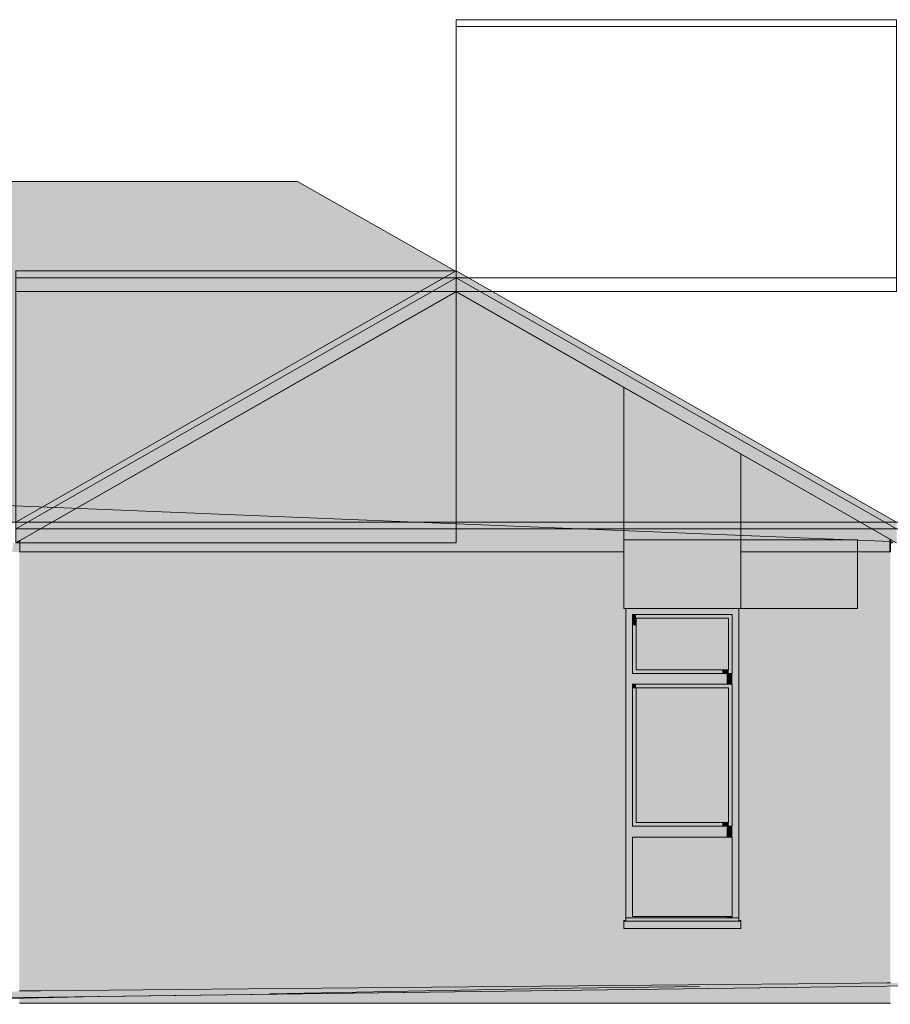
# Model space of a CAD drawing. Header units: metres. Extents: x 0 to 0.84, y 0 to 0.297.
# Tile 54 of 59: x 0.738 to 0.753, y 0.238 to 0.255. Entities that reach past the tile are written whole.
import ezdxf

# ---------------------------------------------------------------- set-up
doc = ezdxf.new("R2010")
doc.units = ezdxf.units.M
doc.header["$XCLIPFRAME"] = 2
doc.layers.add('Standard', color=7, linetype='Continuous', lineweight=25)
picture_1 = doc.add_image_def('image5.jpg', size_in_pixel=(1024, 1024))
picture_2 = doc.add_image_def('image6.png', size_in_pixel=(413, 51))

msp = doc.modelspace()

# ---------------------------------------------------------------- hatches: boundary and pattern name
at = {"layer": 'Standard', "linetype": 'Continuous', "lineweight": 13, "transparency": 33554687}
for points in [[(0.701758, 0.249318), (0.714153, 0.249307), (0.714153, 0.249267), (0.714153, 0.249244), (0.714153, 0.249233), (0.714151, 0.248115), (0.717033, 0.248115), (0.717033, 0.247995), (0.717016, 0.247995), (0.717016, 0.246915), (0.717016, 0.24637), (0.738164, 0.24637), (0.745471, 0.250538), (0.742846, 0.252032), (0.701762, 0.252038)], [(0.738164, 0.246255), (0.745484, 0.25043), (0.745484, 0.250545), (0.738164, 0.24637)], [(0.738164, 0.246025), (0.745484, 0.2502), (0.745484, 0.25043), (0.738164, 0.246255)], [(0.745484, 0.25043), (0.752804, 0.246255), (0.752804, 0.24637), (0.745484, 0.250545)], [(0.745484, 0.2502), (0.752804, 0.246025), (0.752804, 0.246255), (0.745484, 0.25043)], [(0.738166, 0.246025), (0.738233, 0.246063), (0.738233, 0.246064), (0.738253, 0.246075), (0.745484, 0.250199), (0.745484, 0.2502), (0.738164, 0.246025)], [(0.752747, 0.246026), (0.752748, 0.246025), (0.752749, 0.246025), (0.752804, 0.246025), (0.745484, 0.2502), (0.745484, 0.250199), (0.748273, 0.248608), (0.748273, 0.248609), (0.750213, 0.247502), (0.752693, 0.246087), (0.752698, 0.246075), (0.752709, 0.246046), (0.752709, 0.246046), (0.752739, 0.246029), (0.752738, 0.24603), (0.75274, 0.24603), (0.75274, 0.246029), (0.75274, 0.246029), (0.752741, 0.246029), (0.752741, 0.246029), (0.752742, 0.246028), (0.752743, 0.246028), (0.752744, 0.246027), (0.752745, 0.246027), (0.752746, 0.246026)], [(0.750213, 0.246075), (0.750213, 0.247502), (0.748273, 0.248609), (0.748273, 0.246075)], [(0.750213, 0.247502), (0.748273, 0.248609), (0.748273, 0.248132), (0.750213, 0.247033)], [(0.750213, 0.247502), (0.750213, 0.247033), (0.750213, 0.247011)], [(0.750213, 0.245875), (0.750213, 0.246075), (0.748273, 0.246075), (0.748273, 0.245875)], [(0.750213, 0.244935), (0.750213, 0.245875), (0.748273, 0.245875), (0.748273, 0.244935)], [(0.750213, 0.245875), (0.750213, 0.244935), (0.750213, 0.244945)], [(0.748413, 0.244935), (0.748303, 0.244935), (0.748303, 0.244723), (0.748413, 0.244723)], [(0.748303, 0.244935), (0.748303, 0.244935), (0.748303, 0.244928), (0.748303, 0.244925), (0.748303, 0.244723)], [(0.748473, 0.244835), (0.748413, 0.244835), (0.748413, 0.244652), (0.748473, 0.244652)], [(0.750013, 0.243915), (0.750013, 0.244775), (0.748473, 0.244775), (0.748473, 0.244617), (0.749854, 0.244617), (0.749871, 0.244617), (0.749871, 0.243915)], [(0.748473, 0.244775), (0.748473, 0.244652), (0.748473, 0.244617)], [(0.750013, 0.243915), (0.749907, 0.243915), (0.749907, 0.243855), (0.750013, 0.243855)], [(0.750073, 0.243675), (0.750073, 0.243855), (0.749978, 0.243855), (0.749978, 0.243675)], [(0.748473, 0.243675), (0.748413, 0.243675), (0.748413, 0.243604), (0.748473, 0.243604)], [(0.750013, 0.241375), (0.750013, 0.243615), (0.748473, 0.243615), (0.748473, 0.243569), (0.749871, 0.243569), (0.749871, 0.241375)], [(0.748473, 0.243615), (0.748473, 0.243604), (0.748473, 0.243569)], [(0.750013, 0.241375), (0.749907, 0.241375), (0.749907, 0.241315), (0.750013, 0.241315)], [(0.750073, 0.241135), (0.750073, 0.241315), (0.749978, 0.241315), (0.749978, 0.241135)], [(0.750073, 0.239815), (0.750073, 0.241135), (0.748413, 0.241135), (0.748413, 0.241085), (0.749928, 0.241085), (0.749928, 0.239815)], [(0.750073, 0.239815), (0.749978, 0.239815), (0.749978, 0.239792), (0.750073, 0.239792)], [(0.750183, 0.239748), (0.750183, 0.239792), (0.750073, 0.239792), (0.749978, 0.239792)], [(0.739533, 0.238483), (0.738223, 0.238456), (0.738223, 0.238375), (0.752703, 0.238375), (0.752703, 0.238656)]]:
    msp.add_hatch(color=7, dxfattribs=at).paths.add_polyline_path(points)
at = {"layer": 'Standard', "linetype": 'Continuous', "lineweight": 13, "true_color": 0xf3f3f3, "transparency": 33554687}
h = msp.add_hatch(color=7, dxfattribs=at)
h.paths.add_polyline_path([(0.752693, 0.246075), (0.752693, 0.246087), (0.750213, 0.247502), (0.750213, 0.246075)])
h.paths.add_polyline_path([(0.745484, 0.250199), (0.738253, 0.246075), (0.748273, 0.246075), (0.748273, 0.248608)])
at = {"layer": 'Standard', "linetype": 'Continuous', "lineweight": 13, "transparency": 33554687}
h = msp.add_hatch(color=7, dxfattribs=at)
h.paths.add_polyline_path([(0.752693, 0.246075), (0.752693, 0.246087), (0.750213, 0.247502), (0.750213, 0.247011), (0.751864, 0.246075)])
h.paths.add_polyline_path([(0.745484, 0.250199), (0.738253, 0.246075), (0.738509, 0.246075), (0.745159, 0.249875), (0.748259, 0.248118), (0.748259, 0.246075), (0.748273, 0.246075), (0.748273, 0.248608)])
at = {"layer": 'Standard', "linetype": 'Continuous', "lineweight": 13, "true_color": 0xf3f3f3, "transparency": 33554687}
h = msp.add_hatch(color=7, dxfattribs=at)
h.paths.add_polyline_path([(0.738166, 0.246025), (0.738164, 0.246025), (0.738124, 0.246025), (0.738119, 0.24599), (0.738111, 0.24594), (0.738104, 0.24589), (0.738104, 0.245875), (0.738233, 0.245875), (0.738233, 0.246063)])
h.paths.add_polyline_path([(0.717016, 0.246025), (0.717016, 0.245875), (0.737904, 0.245875), (0.737904, 0.24589), (0.737896, 0.24594), (0.737889, 0.24599), (0.737884, 0.246025)])
at = {"layer": 'Standard', "linetype": 'Continuous', "lineweight": 13, "transparency": 33554687}
h = msp.add_hatch(color=7, dxfattribs=at)
h.paths.add_polyline_path([(0.738166, 0.246025), (0.738164, 0.246025), (0.738124, 0.246025), (0.738119, 0.24599), (0.738111, 0.24594), (0.738104, 0.24589), (0.738104, 0.245875), (0.738233, 0.245875), (0.738233, 0.246063)])
h.paths.add_polyline_path([(0.717016, 0.246025), (0.717016, 0.245959), (0.737551, 0.245965), (0.737462, 0.245875), (0.737904, 0.245875), (0.737904, 0.24589), (0.737896, 0.24594), (0.737889, 0.24599), (0.737884, 0.246025)])
at = {"layer": 'Standard', "linetype": 'Continuous', "lineweight": 13, "true_color": 0xf3f3f3, "transparency": 33554687}
h = msp.add_hatch(color=7, dxfattribs=at)
h.paths.add_polyline_path([(0.752693, 0.245875), (0.752693, 0.246075), (0.750213, 0.246075), (0.750213, 0.245875)])
h.paths.add_polyline_path([(0.738253, 0.246075), (0.738233, 0.246064), (0.738233, 0.245875), (0.748273, 0.245875), (0.748273, 0.246075)])
at = {"layer": 'Standard', "linetype": 'Continuous', "lineweight": 13, "transparency": 33554687}
h = msp.add_hatch(color=7, dxfattribs=at)
h.paths.add_polyline_path([(0.752693, 0.245875), (0.752693, 0.246075), (0.751864, 0.246075), (0.752216, 0.245875)])
h.paths.add_polyline_path([(0.738253, 0.246075), (0.738233, 0.246064), (0.738233, 0.245917), (0.738509, 0.246075)])
h.paths.add_polyline_path([(0.748273, 0.245875), (0.748273, 0.246075), (0.748259, 0.246075), (0.748259, 0.246061), (0.748259, 0.245875)])
at = {"layer": 'Standard', "linetype": 'Continuous', "lineweight": 13, "true_color": 0xd8d8d8, "transparency": 33554687}
for points in [[(0.752693, 0.246075), (0.752698, 0.246075), (0.752693, 0.246087)], [(0.752709, 0.245875), (0.752709, 0.246046), (0.752698, 0.246075), (0.752693, 0.246075), (0.752693, 0.245875)]]:
    msp.add_hatch(color=254, dxfattribs=at).paths.add_polyline_path(points)
at = {"layer": 'Standard', "linetype": 'Continuous', "lineweight": 13, "true_color": 0xf3f3f3, "transparency": 33554687}
msp.add_hatch(color=7, dxfattribs=at).paths.add_polyline_path([(0.752703, 0.239275), (0.752703, 0.245875), (0.750213, 0.245875), (0.750213, 0.244945), (0.750213, 0.244935), (0.750183, 0.244935), (0.750183, 0.239748), (0.750213, 0.239748), (0.750213, 0.239675), (0.750213, 0.239615), (0.748273, 0.239615), (0.748273, 0.239735), (0.748273, 0.239748), (0.748303, 0.239748), (0.748303, 0.244935), (0.748273, 0.244935), (0.748273, 0.245875), (0.738223, 0.245875), (0.738223, 0.239275)])
at = {"layer": 'Standard', "linetype": 'Continuous', "lineweight": 13, "transparency": 33554687}
h = msp.add_hatch(color=7, dxfattribs=at)
h.paths.add_polyline_path([(0.752703, 0.245875), (0.752236, 0.245875), (0.752503, 0.245724), (0.752615, 0.245836), (0.752703, 0.245836)])
h.paths.add_polyline_path([(0.750183, 0.244935), (0.750183, 0.244928), (0.750206, 0.244928), (0.750209, 0.244935)])
h.paths.add_polyline_path([(0.748273, 0.239615), (0.748273, 0.239735), (0.748273, 0.239748), (0.748209, 0.239671), (0.748209, 0.239551), (0.750149, 0.239551), (0.750191, 0.239594), (0.750191, 0.239615)])
h.paths.add_polyline_path([(0.748303, 0.244935), (0.748273, 0.244935), (0.748273, 0.245875), (0.748266, 0.245875), (0.748266, 0.245868), (0.748266, 0.244928), (0.748303, 0.244928)])
at = {"layer": 'Standard', "linetype": 'Continuous', "lineweight": 13, "true_color": 0x1e5d86, "transparency": 33554687}
for points in [[(0.748303, 0.239792), (0.748413, 0.239792), (0.748413, 0.244935), (0.748303, 0.244935)], [(0.748413, 0.243855), (0.748473, 0.243855), (0.748473, 0.244835), (0.748413, 0.244835)], [(0.750073, 0.243675), (0.750073, 0.243855), (0.748413, 0.243855), (0.748413, 0.243675)], [(0.750013, 0.243915), (0.748473, 0.243915), (0.748473, 0.243855), (0.750013, 0.243855)], [(0.748413, 0.241315), (0.748473, 0.241315), (0.748473, 0.243675), (0.748413, 0.243675)], [(0.750073, 0.241135), (0.750073, 0.241315), (0.748413, 0.241315), (0.748413, 0.241135)], [(0.750013, 0.241375), (0.748473, 0.241375), (0.748473, 0.241315), (0.750013, 0.241315)], [(0.748413, 0.239815), (0.750073, 0.239815), (0.750073, 0.241135), (0.748413, 0.241135)], [(0.750073, 0.239815), (0.748413, 0.239815), (0.748413, 0.239792), (0.750073, 0.239792)], [(0.750213, 0.239615), (0.750213, 0.239735), (0.748273, 0.239735), (0.748273, 0.239615)]]:
    msp.add_hatch(color=146, dxfattribs=at).paths.add_polyline_path(points)
at = {"layer": 'Standard', "linetype": 'Continuous', "lineweight": 13, "true_color": 0xebebeb, "transparency": 33554687}
msp.add_hatch(color=7, dxfattribs=at).paths.add_polyline_path([(0.748303, 0.239748), (0.748303, 0.239792), (0.748303, 0.244935), (0.748303, 0.244935)])
at = {"layer": 'Standard', "linetype": 'Continuous', "lineweight": 13, "true_color": 0x1b5277, "transparency": 33554687}
for points in [[(0.750073, 0.244835), (0.750073, 0.244935), (0.748413, 0.244935), (0.748413, 0.244835)], [(0.750013, 0.244775), (0.750013, 0.244835), (0.748473, 0.244835), (0.748473, 0.244775)], [(0.750013, 0.243855), (0.750073, 0.243855), (0.750073, 0.244835), (0.750013, 0.244835)], [(0.750073, 0.239792), (0.750183, 0.239792), (0.750183, 0.244935), (0.750073, 0.244935)], [(0.750013, 0.243615), (0.750013, 0.243675), (0.748473, 0.243675), (0.748473, 0.243615)], [(0.750013, 0.241315), (0.750073, 0.241315), (0.750073, 0.243675), (0.750013, 0.243675)]]:
    msp.add_hatch(color=146, dxfattribs=at).paths.add_polyline_path(points)
at = {"layer": 'Standard', "linetype": 'Continuous', "lineweight": 13, "true_color": 0x1e5a82, "transparency": 33554687}
h = msp.add_hatch(color=146, dxfattribs=at)
h.paths.add_polyline_path([(0.748413, 0.243855), (0.748413, 0.243855), (0.748413, 0.244835), (0.748413, 0.244835)])
h.paths.add_polyline_path([(0.748413, 0.241315), (0.748413, 0.241315), (0.748413, 0.243675), (0.748413, 0.243675)])
at = {"layer": 'Standard', "linetype": 'Continuous', "lineweight": 13, "transparency": 33554687}
h = msp.add_hatch(color=7, dxfattribs=at)
h.paths.add_polyline_path([(0.748413, 0.244835), (0.748413, 0.244835), (0.748413, 0.244723), (0.748413, 0.244652)])
h.paths.add_polyline_path([(0.748413, 0.243675), (0.748413, 0.243675), (0.748413, 0.243604)])
at = {"layer": 'Standard', "linetype": 'Continuous', "lineweight": 13, "true_color": 0xd3e9f2, "transparency": 33554687}
for points in [[(0.748473, 0.243915), (0.750013, 0.243915), (0.750013, 0.244775), (0.748473, 0.244775)], [(0.748473, 0.241375), (0.750013, 0.241375), (0.750013, 0.243615), (0.748473, 0.243615)]]:
    msp.add_hatch(color=254, dxfattribs=at).paths.add_polyline_path(points)
at = {"layer": 'Standard', "linetype": 'Continuous', "lineweight": 13, "true_color": 0x1e5b84, "transparency": 33554687}
msp.add_hatch(color=146, dxfattribs=at).paths.add_polyline_path([(0.750213, 0.239735), (0.750213, 0.239748), (0.750183, 0.239748), (0.750183, 0.239792), (0.750073, 0.239792), (0.748413, 0.239792), (0.748303, 0.239792), (0.748303, 0.239748), (0.748273, 0.239748), (0.748273, 0.239735)])
at = {"layer": 'Standard', "linetype": 'Continuous', "lineweight": 13, "true_color": 0x1e5a82, "transparency": 33554687}
msp.add_hatch(color=146, dxfattribs=at).paths.add_polyline_path([(0.750213, 0.239735), (0.750213, 0.239615), (0.750213, 0.239675), (0.750213, 0.239748)])
at = {"layer": 'Standard', "linetype": 'Continuous', "lineweight": 13, "true_color": 0x1e5d86, "transparency": 33554687}
h = msp.add_hatch(color=146, dxfattribs=at)
h.paths.add_polyline_path([(0.752703, 0.239275), (0.738223, 0.239275), (0.738223, 0.238577), (0.738224, 0.238577), (0.738284, 0.238578), (0.738577, 0.23858), (0.741424, 0.238608), (0.751779, 0.238703), (0.752644, 0.238713), (0.752703, 0.238714), (0.752703, 0.238714)])
h.paths.add_polyline_path([(0.739533, 0.238483), (0.738223, 0.238456), (0.738223, 0.238375), (0.752703, 0.238375), (0.752703, 0.238656)])
at = {"layer": 'Standard', "linetype": 'Continuous', "lineweight": 13, "true_color": 0xaaaaaa, "transparency": 33554687}
for points in [[(0.739533, 0.238483), (0.759479, 0.238744), (0.729567, 0.238355), (0.729567, 0.238355)], [(0.735074, 0.238397), (0.739533, 0.238483), (0.729567, 0.238355), (0.729572, 0.238355)], [(0.735074, 0.238397), (0.738041, 0.238452), (0.739533, 0.238483)]]:
    msp.add_hatch(color=253, dxfattribs=at).paths.add_polyline_path(points)
at = {"layer": 'Standard', "linetype": 'Continuous', "lineweight": 13, "true_color": 0x474747, "transparency": 33554687}
for points in [[(0.739533, 0.238483), (0.759479, 0.238744), (0.729567, 0.238355), (0.729567, 0.238355)], [(0.735074, 0.238397), (0.739533, 0.238483), (0.729567, 0.238355), (0.729572, 0.238355)], [(0.735074, 0.238397), (0.738041, 0.238452), (0.739533, 0.238483)]]:
    msp.add_hatch(color=49, dxfattribs=at).paths.add_polyline_path(points)
at = {"layer": 'Standard', "linetype": 'Continuous', "lineweight": 13, "true_color": 0xbababa, "transparency": 33554687}
for points in [[(0.749503, 0.238677), (0.741424, 0.238608), (0.738577, 0.23858), (0.739509, 0.23858)], [(0.749503, 0.238677), (0.739509, 0.23858), (0.740969, 0.238549)], [(0.749503, 0.238677), (0.751779, 0.238703), (0.741424, 0.238608)], [(0.737454, 0.238473), (0.739329, 0.238482), (0.739491, 0.238484), (0.738284, 0.238578), (0.738224, 0.238577)], [(0.739509, 0.23858), (0.738577, 0.23858), (0.738284, 0.238578), (0.739491, 0.238484), (0.739508, 0.238484)], [(0.740969, 0.238549), (0.739509, 0.23858), (0.739508, 0.238484), (0.739554, 0.238485)]]:
    msp.add_hatch(color=9, dxfattribs=at).paths.add_polyline_path(points)
at = {"layer": 'Standard', "linetype": 'Continuous', "lineweight": 13, "true_color": 0x4e4e4e, "transparency": 33554687}
for points in [[(0.749503, 0.238677), (0.741424, 0.238608), (0.738577, 0.23858), (0.739509, 0.23858)], [(0.749503, 0.238677), (0.739509, 0.23858), (0.740969, 0.238549)], [(0.749503, 0.238677), (0.751779, 0.238703), (0.741424, 0.238608)], [(0.737454, 0.238473), (0.739329, 0.238482), (0.739491, 0.238484), (0.738284, 0.238578), (0.738224, 0.238577)], [(0.739509, 0.23858), (0.738577, 0.23858), (0.738284, 0.238578), (0.739491, 0.238484), (0.739508, 0.238484)], [(0.740969, 0.238549), (0.739509, 0.23858), (0.739508, 0.238484), (0.739554, 0.238485)]]:
    msp.add_hatch(color=251, dxfattribs=at).paths.add_polyline_path(points)
at = {"layer": 'Standard', "linetype": 'Continuous', "lineweight": 13, "true_color": 0xb8b8b8, "transparency": 33554687}
for points in [[(0.749848, 0.238653), (0.742382, 0.23853), (0.740044, 0.238491), (0.740063, 0.238492)], [(0.749848, 0.238653), (0.749527, 0.238652), (0.746997, 0.238619)], [(0.749527, 0.238652), (0.749503, 0.238677), (0.747684, 0.238628)], [(0.749503, 0.238677), (0.749527, 0.238652), (0.752644, 0.238713), (0.751779, 0.238703)], [(0.753746, 0.238714), (0.749527, 0.238652), (0.752735, 0.238694)], [(0.752735, 0.238694), (0.749527, 0.238652), (0.749848, 0.238653)], [(0.759479, 0.238744), (0.752735, 0.238694), (0.749848, 0.238653)], [(0.742382, 0.23853), (0.739508, 0.238483), (0.739533, 0.238483)], [(0.742382, 0.23853), (0.740969, 0.238549), (0.739554, 0.238485), (0.739945, 0.23849)]]:
    msp.add_hatch(color=9, dxfattribs=at).paths.add_polyline_path(points)
at = {"layer": 'Standard', "linetype": 'Continuous', "lineweight": 13, "true_color": 0x4d4d4d, "transparency": 33554687}
for points in [[(0.749848, 0.238653), (0.742382, 0.23853), (0.740044, 0.238491), (0.740063, 0.238492)], [(0.759479, 0.238744), (0.749848, 0.238653), (0.740063, 0.238492)], [(0.749503, 0.238677), (0.740969, 0.238549), (0.746846, 0.238616), (0.746997, 0.238619), (0.747684, 0.238628)], [(0.740969, 0.238549), (0.742382, 0.23853), (0.746846, 0.238616)], [(0.749848, 0.238653), (0.746997, 0.238619), (0.742382, 0.23853)], [(0.749848, 0.238653), (0.749527, 0.238652), (0.746997, 0.238619)], [(0.749527, 0.238652), (0.749503, 0.238677), (0.747684, 0.238628)], [(0.749503, 0.238677), (0.749527, 0.238652), (0.752644, 0.238713), (0.751779, 0.238703)], [(0.753746, 0.238714), (0.752703, 0.238714), (0.752644, 0.238713), (0.749527, 0.238652)], [(0.753746, 0.238714), (0.749527, 0.238652), (0.752735, 0.238694)], [(0.752735, 0.238694), (0.749527, 0.238652), (0.749848, 0.238653)], [(0.759479, 0.238744), (0.752735, 0.238694), (0.749848, 0.238653)], [(0.737454, 0.238473), (0.737775, 0.238462), (0.739329, 0.238482)], [(0.742382, 0.23853), (0.739508, 0.238483), (0.739533, 0.238483)], [(0.742382, 0.23853), (0.740969, 0.238549), (0.739554, 0.238485), (0.739945, 0.23849)]]:
    msp.add_hatch(color=251, dxfattribs=at).paths.add_polyline_path(points)
at = {"layer": 'Standard', "linetype": 'Continuous', "lineweight": 13, "true_color": 0xb9b9b9, "transparency": 33554687}
for points in [[(0.759479, 0.238744), (0.749848, 0.238653), (0.740063, 0.238492)], [(0.749503, 0.238677), (0.740969, 0.238549), (0.746846, 0.238616), (0.746997, 0.238619), (0.747684, 0.238628)], [(0.740969, 0.238549), (0.742382, 0.23853), (0.746846, 0.238616)], [(0.749848, 0.238653), (0.746997, 0.238619), (0.742382, 0.23853)], [(0.753746, 0.238714), (0.752703, 0.238714), (0.752644, 0.238713), (0.749527, 0.238652)], [(0.737454, 0.238473), (0.737775, 0.238462), (0.739329, 0.238482)]]:
    msp.add_hatch(color=9, dxfattribs=at).paths.add_polyline_path(points)
at = {"layer": 'Standard', "linetype": 'Continuous', "lineweight": 13, "true_color": 0xb8b8b8, "transparency": 33554687}
h = msp.add_hatch(color=9, dxfattribs=at)
h.paths.add_polyline_path([(0.739533, 0.238483), (0.739508, 0.238483), (0.739468, 0.238482)])
h.paths.add_polyline_path([(0.739533, 0.238483), (0.739192, 0.238476), (0.738041, 0.238452)])
at = {"layer": 'Standard', "linetype": 'Continuous', "lineweight": 13, "true_color": 0x4d4d4d, "transparency": 33554687}
h = msp.add_hatch(color=251, dxfattribs=at)
h.paths.add_polyline_path([(0.739533, 0.238483), (0.739508, 0.238483), (0.739468, 0.238482)])
h.paths.add_polyline_path([(0.739533, 0.238483), (0.739192, 0.238476), (0.738041, 0.238452)])

# ---------------------------------------------------------------- linework, layer by layer
at = {"layer": 'Standard', "color": 7, "linetype": 'Continuous', "lineweight": 13, "transparency": 33554687}
for p, q in [((0.701762, 0.252038), (0.742846, 0.252032)), ((0.742846, 0.252032), (0.745471, 0.250538)), ((0.745484, 0.250545), (0.738164, 0.24637)), ((0.745484, 0.25043), (0.738164, 0.246255)), ((0.738164, 0.246255), (0.745484, 0.25043)), ((0.752804, 0.24637), (0.745484, 0.250545)), ((0.745484, 0.25043), (0.752804, 0.246255)), ((0.752804, 0.246255), (0.745484, 0.25043)), ((0.738164, 0.246025), (0.745484, 0.2502)), ((0.745484, 0.250199), (0.738253, 0.246075)), ((0.745484, 0.2502), (0.745484, 0.250199)), ((0.745484, 0.250199), (0.745484, 0.2502)), ((0.745484, 0.2502), (0.752804, 0.246025)), ((0.748273, 0.248608), (0.745484, 0.250199)), ((0.750213, 0.247502), (0.748273, 0.248609)), ((0.748273, 0.248609), (0.748273, 0.246075)), ((0.750213, 0.247503), (0.750213, 0.246075)), ((0.750213, 0.247502), (0.750213, 0.247502)), ((0.752693, 0.246087), (0.750213, 0.247502)), ((0.750213, 0.246075), (0.750213, 0.247502)), ((0.738233, 0.246063), (0.738166, 0.246025)), ((0.738253, 0.246075), (0.738233, 0.246064)), ((0.738233, 0.246064), (0.738233, 0.245875)), ((0.748273, 0.246075), (0.748273, 0.245875)), ((0.750213, 0.245875), (0.750213, 0.246075)), ((0.750213, 0.246075), (0.750213, 0.245875)), ((0.752698, 0.246075), (0.752693, 0.246087)), ((0.752693, 0.246087), (0.752693, 0.246075)), ((0.752693, 0.246075), (0.752693, 0.246087)), ((0.752693, 0.245875), (0.752693, 0.246075)), ((0.752693, 0.246075), (0.752693, 0.245875)), ((0.752709, 0.246046), (0.752698, 0.246075)), ((0.748273, 0.245875), (0.738223, 0.245875)), ((0.748273, 0.245875), (0.748273, 0.244935)), ((0.750213, 0.244935), (0.750213, 0.245875)), ((0.750213, 0.245875), (0.750213, 0.244945)), ((0.752703, 0.245875), (0.750213, 0.245875)), ((0.748273, 0.244935), (0.750213, 0.244935)), ((0.748303, 0.244935), (0.748303, 0.239748)), ((0.748303, 0.239792), (0.748303, 0.244935)), ((0.748303, 0.239748), (0.748303, 0.244935)), ((0.748413, 0.244835), (0.748413, 0.243855)), ((0.748413, 0.244835), (0.748413, 0.243855)), ((0.750073, 0.244835), (0.748413, 0.244835)), ((0.750073, 0.243855), (0.750073, 0.244835)), ((0.750183, 0.244935), (0.750183, 0.239748)), ((0.750213, 0.244945), (0.750213, 0.244935)), ((0.748473, 0.244775), (0.748473, 0.243915)), ((0.748473, 0.244775), (0.748473, 0.243915)), ((0.750013, 0.244775), (0.748473, 0.244775)), ((0.750013, 0.243915), (0.750013, 0.244775)), ((0.748413, 0.243855), (0.750073, 0.243855)), ((0.748473, 0.243915), (0.750013, 0.243915)), ((0.748413, 0.243675), (0.748413, 0.241315)), ((0.748413, 0.243675), (0.748413, 0.241315)), ((0.750073, 0.243675), (0.748413, 0.243675)), ((0.748473, 0.243615), (0.748473, 0.241375)), ((0.748473, 0.243615), (0.748473, 0.241375)), ((0.750013, 0.243615), (0.748473, 0.243615)), ((0.750013, 0.241375), (0.750013, 0.243615)), ((0.750073, 0.241315), (0.750073, 0.243675)), ((0.748413, 0.241315), (0.750073, 0.241315)), ((0.748473, 0.241375), (0.750013, 0.241375)), ((0.748413, 0.241135), (0.748413, 0.239815)), ((0.748413, 0.241135), (0.748413, 0.239815)), ((0.750073, 0.241135), (0.748413, 0.241135)), ((0.750073, 0.239815), (0.750073, 0.241135)), ((0.748303, 0.239748), (0.748303, 0.239792)), ((0.748303, 0.239792), (0.748413, 0.239792)), ((0.748413, 0.239815), (0.750073, 0.239815)), ((0.748413, 0.239792), (0.750073, 0.239792)), ((0.750073, 0.239792), (0.750183, 0.239792)), ((0.748273, 0.239748), (0.748273, 0.239735)), ((0.748273, 0.239748), (0.748303, 0.239748)), ((0.748273, 0.239735), (0.748273, 0.239615)), ((0.750213, 0.239735), (0.748273, 0.239735)), ((0.750213, 0.239615), (0.748273, 0.239615)), ((0.750183, 0.239748), (0.750213, 0.239748)), ((0.750213, 0.239748), (0.750213, 0.239675)), ((0.750213, 0.239735), (0.750213, 0.239748)), ((0.750213, 0.239615), (0.750213, 0.239735)), ((0.750213, 0.239675), (0.750213, 0.239615)), ((0.750213, 0.239675), (0.750213, 0.239675)), ((0.750213, 0.239615), (0.750213, 0.239615)), ((0.759479, 0.238744), (0.729542, 0.238355)), ((0.759479, 0.238744), (0.729542, 0.238355)), ((0.739533, 0.238483), (0.759479, 0.238744)), ((0.739533, 0.238483), (0.759479, 0.238744)), ((0.741424, 0.238608), (0.751779, 0.238703)), ((0.741424, 0.238608), (0.751779, 0.238703)), ((0.746997, 0.238619), (0.742382, 0.23853)), ((0.746997, 0.238619), (0.742382, 0.23853)), ((0.749527, 0.238652), (0.746997, 0.238619)), ((0.749527, 0.238652), (0.746997, 0.238619)), ((0.751779, 0.238703), (0.752644, 0.238713)), ((0.751779, 0.238703), (0.752644, 0.238713)), ((0.752644, 0.238713), (0.752703, 0.238714)), ((0.752644, 0.238713), (0.752703, 0.238714)), ((0.738041, 0.238452), (0.739533, 0.238483)), ((0.738041, 0.238452), (0.739533, 0.238483)), ((0.738224, 0.238577), (0.738284, 0.238578)), ((0.738224, 0.238577), (0.738284, 0.238578)), ((0.738284, 0.238578), (0.738577, 0.23858)), ((0.738284, 0.238578), (0.738577, 0.23858)), ((0.738577, 0.23858), (0.741424, 0.238608)), ((0.738577, 0.23858), (0.741424, 0.238608)), ((0.738223, 0.238375), (0.752703, 0.238375))]:
    msp.add_line(p, q, dxfattribs=at)

# ---------------------------------------------------------------- pictures from other files: only their frames are drawn
image = msp.add_image(picture_1, insert=(0.745484, 0.25043), size_in_units=(0.00732, 0.00429), dxfattribs=at)
image = msp.add_image(picture_1, insert=(0.745484, 0.2502), size_in_units=(0.00732, 0.004405), dxfattribs=at)
at = {"layer": 'Standard', "color": 146, "linetype": 'Continuous', "lineweight": 13, "true_color": 0x1e5d86, "transparency": 33554687}
image = msp.add_image(picture_1, insert=(0.701758, 0.249318), size_in_units=(0.043713, 0.005668), dxfattribs=at)
image.set_boundary_path([(-0.5, 1023.51), (289.847, 1025.46), (289.845, 1032.617), (289.845, 1036.807), (289.845, 1038.86), (289.81, 1240.78), (357.325, 1240.78), (357.325, 1262.46), (356.913, 1262.46), (356.913, 1457.637), (356.913, 1556.09), (852.324, 1556.09), (1023.5, 803.047), (961.986, 533.12), (-0.416, 532.09), (-0.5, 1023.51)])
at = {"layer": 'Standard', "color": 7, "linetype": 'Continuous', "lineweight": 13, "transparency": 33554687}
image = msp.add_image(picture_1, insert=(0.738164, 0.246255), size_in_units=(0.00732, 0.00429), dxfattribs=at)
image = msp.add_image(picture_1, insert=(0.738164, 0.246025), size_in_units=(0.00732, 0.004405), dxfattribs=at)
image = msp.add_image(picture_1, insert=(0.738166, 0.246025), size_in_units=(0.00732, 0.004175), dxfattribs=at)
image = msp.add_image(picture_1, insert=(0.752709, 0.246046), size_in_units=(0.050974, 0.002948), dxfattribs=at)
image.set_boundary_path([(-0.5, 1023.514), (-0.5, 1031), (0.103, 1031), (0.09, 1029.344), (-0.5, 1023.514), (-1023.874, 304.775), (-1018.8, 304.775), (-1018.8, 48.5), (-1018.746, 48.5), (-1018.6, 48.5), (-1018.4, 48.5), (-1018.196, 48.5), (-1018.05, 48.5), (-1017.996, 48.5), (-1017.996, 304.775), (-1015.605, 304.775), (-1015.605, 7.094), (-1023.897, 6.967), (-1023.874, 304.775), (-0.5, 1023.514)])
image = msp.add_image(picture_2, insert=(0.750213, 0.246075), size_in_units=(0.00194, 0.002533), dxfattribs=at)
image.set_boundary_path([(-0.505, 50.5), (-0.505, 21.775), (-413.505, -0.5), (-413.505, 50.5), (-0.505, 50.5)])
image = msp.add_image(picture_2, insert=(0.750213, 0.246075), size_in_units=(0.0000000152, 0.001427), dxfattribs=at)
image = msp.add_image(picture_2, insert=(0.750213, 0.245875), size_in_units=(0.00000000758, 0.00094), dxfattribs=at)
image = msp.add_image(picture_1, insert=(0.738164, 0.246255), size_in_units=(0.021149, 0.000115), dxfattribs=at)
image = msp.add_image(picture_2, insert=(0.750213, 0.246075), size_in_units=(0.0000000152, 0.0002), dxfattribs=at)
image = msp.add_image(picture_2, insert=(0.750213, 0.245875), size_in_units=(0.00194, 0.0002), dxfattribs=at)
image = msp.add_image(picture_2, insert=(0.750213, 0.244935), size_in_units=(0.00194, 0.00094), dxfattribs=at)

doc.saveas('drawing.dxf')
